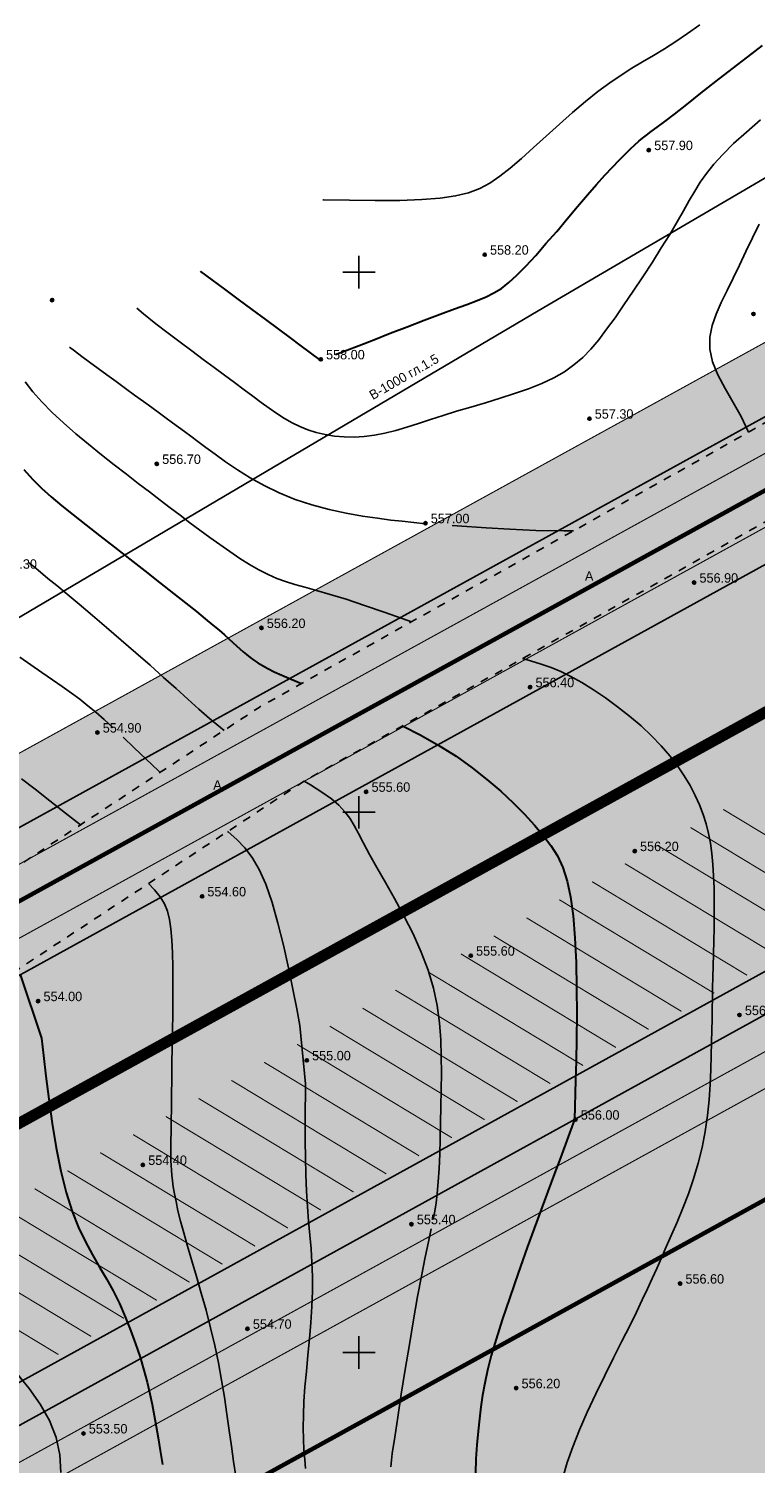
# Model space of a CAD drawing. Extents: x 0 to 370488, y 0 to 4202825.
# Tile 162 of 256: x 360119 to 360187, y 4200790 to 4200923. Entities that reach past the tile are written whole.
import ezdxf

# ---------------------------------------------------------------- set-up
doc = ezdxf.new("R2010")
doc.units = 0
doc.header["$LTSCALE"] = 0.5
doc.header["$MEASUREMENT"] = 0
doc.header["$PDMODE"] = 32
doc.header["$PDSIZE"] = 0.3
for name, pattern in [('CONTI', [0]), ('GOST2.303 6', [12, 8, -1.5, 1, -1.5]), ('STRIH_1', [3, 2, -1]), ('Д_ТРОТ_ТРУБА', [3, 1.5, -1.5]), ('ДОРОГИ_СТРОЯЩ', [9, 8, -1])]:
    doc.linetypes.add(name, pattern=pattern)
for name, color, linetype in [('(004) Точки рельефа', 7, 'Continuous'), ('(014) Водопровод', 5, 'ИК_Водопровод -------в--------'), ('(025) Дорога', 7, 'Continuous'), ('GORIZDEFAULT', 32, 'CONTI'), ('PI_TTDEFAULT', 5, 'CONTI'), ('SETKR', 2, 'CONTI'), ('Штрих Стекло', 7, 'Continuous')]:
    doc.layers.add(name, color=color, linetype=linetype)
doc.layers.add('(032) Горизонтали утолщенные', color=32, linetype='Continuous', lineweight=30)
doc.layers.add('.', color=7, linetype='Continuous', lineweight=15)
doc.styles.add('BM-431', font='txt')
doc.styles.add('D-431', font='txt')
doc.styles.get("Standard").update_dxf_attribs({"font": 'isocpeur.ttf'})
doc.linetypes.add('ИК_Водопровод -------в--------', pattern='A,9,-0.6,["В",Standard,S=1.2,R=0,X=0,Y=-0.6],-1.2', length=10.8)

# ---------------------------------------------------------------- blocks, each defined once
blk = doc.blocks.new('BL_333')
at = {"color": 0}
for p, q in [((0, -1.5), (0, 1.5)), ((-1.5, 0), (1.5, 0))]:
    blk.add_line(p, q, dxfattribs=at)

msp = doc.modelspace()

# ---------------------------------------------------------------- hatches: boundary and pattern name
at = {"layer": '.', "ltscale": 0.149071}
h = msp.add_hatch(color=256, dxfattribs=at)
h.dxf.hatch_style = 1
h.set_gradient(color1=(51, 204, 0), color2=(51, 204, 0), tint=1)
edge = h.paths.add_edge_path()
edge.add_line((360053.157, 4200798.874), (359943.476, 4200738.432))
edge.add_line((359943.476, 4200738.432), (359946.371, 4200733.177))
edge.add_line((359946.371, 4200733.177), (360052.603, 4200791.717))
edge.add_line((360052.603, 4200791.717), (360055.869, 4200786.666))
edge.add_line((360055.869, 4200786.666), (360063.771, 4200791.021))
edge.add_line((360063.771, 4200791.021), (360059.769, 4200797.209))
edge.add_arc((360055.571, 4200794.495), 5, 32.88524, 118.85775)
h.paths.add_polyline_path([(360862.962, 4201258.832), (360860.066, 4201264.087), (359934.788, 4200754.196), (359937.684, 4200748.941)])
h = msp.add_hatch(color=256, dxfattribs=at)
h.dxf.hatch_style = 1
h.set_gradient(color1=(51, 204, 0), color2=(51, 204, 0), tint=1)
edge = h.paths.add_edge_path()
edge.add_line((360065.42, 4200799.521), (360069.039, 4200793.924))
edge.add_line((360069.039, 4200793.924), (360227.339, 4200881.158))
edge.add_line((360227.339, 4200881.158), (360251.552, 4200866.527))
edge.add_line((360251.552, 4200866.527), (360578.269, 4201046.571))
edge.add_line((360578.269, 4201046.571), (360578.833, 4201074.855))
edge.add_line((360578.833, 4201074.855), (360734.688, 4201160.742))
edge.add_line((360734.688, 4201160.742), (360730.093, 4201166.959))
edge.add_arc((360726.073, 4201163.987), 5, 36.46852, 118.85775)
edge.add_line((360723.659, 4201168.366), (360067.205, 4200806.615))
edge.add_arc((360069.618, 4200802.236), 5, 118.85775, 212.88524)
edge = h.paths.add_edge_path()
edge.add_line((360550.485, 4200662.177), (360631.937, 4200707.063))
edge.add_arc((360629.523, 4200711.442), 5, 298.85775, 388.85552)
edge.add_line((360633.903, 4200713.855), (360562.949, 4200842.611))
edge.add_line((360562.949, 4200842.611), (360555.067, 4200838.268))
edge.add_line((360555.067, 4200838.268), (360624.09, 4200713.014))
edge.add_line((360624.09, 4200713.014), (360549.645, 4200671.99))
edge.add_line((360549.645, 4200671.99), (360400.872, 4200941.962))
edge.add_line((360400.872, 4200941.962), (360397.369, 4200940.032))
edge.add_arc((360399.782, 4200935.652), 5, 118.85775, 208.85901)
edge.add_line((360395.403, 4200933.239), (360543.693, 4200664.143))
edge.add_arc((360548.072, 4200666.557), 5, 208.85775, 298.85775)
edge = h.paths.add_edge_path(flags=17)
edge.add_line((360478.82, 4200984.917), (360475.317, 4200982.986))
edge.add_line((360475.317, 4200982.986), (360481.376, 4200971.992))
edge.add_line((360481.376, 4200971.992), (360485.011, 4200965.395))
edge.add_line((360485.011, 4200965.395), (360485.751, 4200964.052))
edge.add_line((360485.751, 4200964.052), (360552.162, 4200843.538))
edge.add_line((360552.162, 4200843.538), (360560.045, 4200847.881))
edge.add_line((360560.045, 4200847.881), (360485.612, 4200982.951))
edge.add_arc((360481.233, 4200980.538), 5, 28.85775, 118.85802)
at = {"layer": '.', "linetype": 'Continuous', "transparency": 33554544}
h = msp.add_hatch(color=5, dxfattribs=at)
h.dxf.hatch_style = 1
h.set_gradient(color1=(255, 190, 168), color2=(255, 182, 158), one_color=1, tint=0.81)
h.paths.add_polyline_path([(360410.93, 4200568.146), (360483.144, 4200437.101), (360396.781, 4200389.509), (360283.729, 4200498.05)])
h.paths.add_polyline_path([(360410.93, 4200568.146), (360523.035, 4200629.923), (360595.249, 4200498.879), (360483.144, 4200437.101)])
h.paths.add_polyline_path([(360610.537, 4200507.303), (360707.887, 4200560.95), (360780.102, 4200429.905), (360682.751, 4200376.259)])
h.paths.add_polyline_path([(360523.035, 4200629.923), (360595.249, 4200498.879), (360707.887, 4200560.95), (360635.673, 4200691.995)])
h.paths.add_polyline_path([(360514.475, 4200454.367), (360610.537, 4200507.303), (360682.751, 4200376.259), (360587.16, 4200323.581), (360573.959, 4200346.423), (360572.21, 4200349.597)])
h.paths.add_polyline_path([(360396.781, 4200389.509), (360514.475, 4200454.367), (360558.05, 4200375.292), (360464.998, 4200324.014)])
h.paths.add_polyline_path([(360313.533, 4200712.716), (360385.747, 4200581.672), (360528.625, 4200660.407), (360456.411, 4200791.452)])
h.paths.add_polyline_path([(360313.533, 4200712.716), (360385.747, 4200581.672), (360265.595, 4200515.46), (360250.316, 4200530.13), (360179.882, 4200639.066)])
h.paths.add_polyline_path([(360241.318, 4200843.761), (360313.533, 4200712.716), (360456.411, 4200791.452), (360384.196, 4200922.496)])
h.paths.add_polyline_path([(360098.44, 4200765.026), (360241.318, 4200843.761), (360313.533, 4200712.716), (360179.882, 4200639.066)])
h.paths.add_polyline_path([(360698.638, 4200924.935), (360572.895, 4200855.642), (360500.68, 4200986.687), (360626.423, 4201055.98)])
h.paths.add_polyline_path([(360698.638, 4200924.935), (360626.423, 4201055.98), (360750.422, 4201124.312), (360840.147, 4201002.917)])
h.paths.add_polyline_path([(360698.638, 4200924.935), (360840.147, 4201002.917), (360929.872, 4200881.521), (360770.852, 4200793.891)])
h.paths.add_polyline_path([(360572.895, 4200855.642), (360698.638, 4200924.935), (360770.852, 4200793.891), (360645.109, 4200724.598)])
h.paths.add_polyline_path([(360872.618, 4200651.728), (361033.988, 4200740.654), (360944.264, 4200862.049), (360800.403, 4200782.772)])
h.paths.add_polyline_path([(360872.618, 4200651.728), (360944.832, 4200520.683), (361123.713, 4200619.259), (361033.988, 4200740.654)])
h.paths.add_polyline_path([(360872.618, 4200651.728), (360944.832, 4200520.683), (360801.122, 4200441.489), (360728.907, 4200572.533)])
h.paths.add_polyline_path([(360656.693, 4200703.578), (360800.403, 4200782.772), (360872.618, 4200651.728), (360728.907, 4200572.533)])
at = {"layer": '.', "ltscale": 0.149071}
h = msp.add_hatch(color=256, dxfattribs=at)
h.dxf.hatch_style = 1
h.set_gradient(color1=(51, 204, 0), color2=(51, 204, 0), tint=1)
edge = h.paths.add_edge_path()
edge.add_arc((360092.751, 4200766.458), 5, 118.85775, 201.26801)
edge.add_line((360088.092, 4200764.644), (360090.539, 4200760.671))
edge.add_line((360090.539, 4200760.671), (360384.196, 4200922.496))
edge.add_line((360384.196, 4200922.496), (360379.852, 4200930.379))
edge.add_line((360379.852, 4200930.379), (360090.338, 4200770.837))
h = msp.add_hatch(color=256, dxfattribs=at)
h.dxf.hatch_style = 1
h.set_gradient(color1=(51, 204, 0), color2=(51, 204, 0), tint=1)
edge = h.paths.add_edge_path()
edge.add_line((360072.304, 4200788.873), (360079.844, 4200777.212))
edge.add_arc((360084.042, 4200779.927), 5, 212.88524, 298.85775)
edge.add_line((360086.456, 4200775.548), (360245.484, 4200863.184))
edge.add_line((360245.484, 4200863.184), (360229.672, 4200872.738))
edge.add_arc((360227.086, 4200868.459), 5, 58.85775, 118.85775)
edge.add_line((360224.673, 4200872.838), (360216.582, 4200868.38))
edge.add_arc((360218.03, 4200865.752), 3, 118.85775, 238.85775)
edge.add_line((360216.478, 4200863.184), (360226.856, 4200856.914))
edge.add_line((360226.856, 4200856.914), (360091.34, 4200782.236))
edge.add_line((360091.34, 4200782.236), (360078.986, 4200789.7))
edge.add_arc((360076.4, 4200785.421), 5, 58.85775, 118.85775)
edge.add_line((360073.987, 4200789.8), (360072.304, 4200788.873))
at = {"layer": 'Штрих Стекло', "linetype": 'Continuous'}
h = msp.add_hatch(color=5, dxfattribs=at)
h.dxf.hatch_style = 1
h.set_gradient(color1=(173, 173, 173), color2=(166, 166, 166), one_color=1, tint=0.65)
h.paths.add_polyline_path([(359937.684, 4200748.941), (359943.476, 4200738.432), (360868.753, 4201248.322), (360862.962, 4201258.832)])
h = msp.add_hatch(color=5, dxfattribs=at)
h.dxf.hatch_style = 1
h.set_gradient(color1=(173, 173, 173), color2=(166, 166, 166), one_color=1, tint=0.65)
edge = h.paths.add_edge_path()
edge.add_line((360067.205, 4200806.615), (360049.645, 4200796.938))
edge.add_arc((360052.059, 4200792.559), 5, 32.88524, 118.85775, ccw=False)
edge.add_line((360056.257, 4200795.274), (360060.259, 4200789.085))
edge.add_line((360060.259, 4200789.085), (360069.039, 4200793.924))
edge.add_line((360069.039, 4200793.924), (360065.267, 4200799.758))
edge.add_arc((360069.63, 4200802.227), 5.014, 118.92591, 209.50369, ccw=False)
edge = h.paths.add_edge_path()
edge.add_line((360236.317, 4200517.23), (360498.797, 4200265.225))
edge.add_arc((360509.185, 4200276.045), 15, 226.16627, 298.85775)
edge.add_line((360516.425, 4200262.908), (361136.886, 4200604.824))
edge.add_arc((361129.646, 4200617.961), 15, 298.85775, 396.46852)
edge.add_line((361141.709, 4200626.877), (360736.189, 4201168.806))
edge.add_arc((360740.21, 4201171.777), 5, 118.85775, 216.46852, ccw=False)
edge.add_line((360737.797, 4201176.157), (360731.547, 4201172.713))
edge.add_line((360731.547, 4201172.713), (361139.296, 4200625.094))
edge.add_arc((361129.646, 4200617.961), 12, -61.14225, 36.46852, ccw=False)
edge.add_line((361135.438, 4200607.451), (360507.891, 4200266.197))
edge.add_line((360507.891, 4200266.197), (360237.512, 4200520.465))
edge.add_line((360237.512, 4200520.465), (360062.893, 4200790.537))
edge.add_line((360062.893, 4200790.537), (360060.259, 4200789.085))
edge.add_line((360060.259, 4200789.085), (360234.992, 4200518.836))
edge.add_arc((360242.55, 4200523.723), 9, 212.88524, 226.16627)
edge = h.paths.add_edge_path(flags=16)
edge.add_line((360274.624, 4200503.308), (360634.832, 4200701.808))
edge.add_arc((360637.246, 4200697.429), 5, 28.85775, 118.85775, ccw=False)
edge.add_line((360641.625, 4200699.842), (360789.915, 4200430.746))
edge.add_arc((360785.536, 4200428.333), 5, -61.14225, 28.85775, ccw=False)
edge.add_line((360787.949, 4200423.954), (360511.598, 4200271.666))
edge.add_arc((360509.185, 4200276.045), 5, 226.82384, 298.85775, ccw=False)
edge.add_line((360505.764, 4200272.399), (360273.569, 4200495.328))
edge.add_arc((360277.037, 4200498.929), 5, 118.85775, 226.07521, ccw=False)
h.paths.add_polyline_path([(360274.624, 4200503.308), (360631.329, 4200699.877), (360780.102, 4200429.905), (360509.832, 4200280.969)], flags=0)
edge = h.paths.add_edge_path(flags=16)
edge.add_line((360648.845, 4200709.53), (360942.986, 4200871.621))
edge.add_arc((360945.4, 4200867.242), 5, 36.46852, 118.85775, ccw=False)
edge.add_line((360949.42, 4200870.214), (361133.667, 4200620.933))
edge.add_arc((361129.646, 4200617.961), 5, -61.14225, 36.46852, ccw=False)
edge.add_line((361132.059, 4200613.582), (360801.962, 4200431.676))
edge.add_arc((360799.549, 4200436.055), 5, 208.85775, 298.85775, ccw=False)
edge.add_line((360795.17, 4200433.642), (360646.88, 4200702.738))
edge.add_arc((360651.259, 4200705.151), 5, 118.85775, 208.85775, ccw=False)
h.paths.add_polyline_path([(360652.349, 4200711.46), (360938.867, 4200869.351), (361123.713, 4200619.259), (360801.122, 4200441.489)], flags=0)
edge = h.paths.add_edge_path(flags=17)
edge.add_line((361139.296, 4200625.094), (360731.547, 4201172.713))
edge.add_line((360731.547, 4201172.713), (360723.659, 4201168.366))
edge.add_arc((360726.073, 4201163.987), 5, 36.46852, 118.85775, ccw=False)
edge.add_line((360730.093, 4201166.959), (360939.826, 4200883.196))
edge.add_arc((360935.805, 4200880.224), 5, -61.14225, 36.46852, ccw=False)
edge.add_line((360938.218, 4200875.845), (360645.95, 4200714.785))
edge.add_arc((360643.536, 4200719.164), 5, 208.85775, 298.85775, ccw=False)
edge.add_line((360639.157, 4200716.751), (360490.867, 4200985.847))
edge.add_arc((360495.246, 4200988.26), 5, 118.85775, 208.85775, ccw=False)
edge.add_line((360492.833, 4200992.639), (360478.82, 4200984.917))
edge.add_arc((360481.233, 4200980.538), 5, 28.85775, 118.85775, ccw=False)
edge.add_line((360485.612, 4200982.951), (360633.903, 4200713.855))
edge.add_arc((360629.523, 4200711.442), 5, -61.14225, 28.85552, ccw=False)
edge.add_line((360631.937, 4200707.063), (360550.485, 4200662.177))
edge.add_arc((360548.072, 4200666.557), 5, 208.85775, 298.85775, ccw=False)
edge.add_line((360543.693, 4200664.143), (360395.403, 4200933.239))
edge.add_arc((360399.782, 4200935.652), 5, 118.85775, 208.85775, ccw=False)
edge.add_line((360397.369, 4200940.032), (360749.145, 4201133.884))
edge.add_arc((360751.558, 4201129.505), 5, 36.46852, 118.85775, ccw=False)
edge.add_line((360755.579, 4201132.477), (360745.985, 4201145.458))
edge.add_arc((360741.964, 4201142.486), 5, -61.14225, 36.46852, ccw=False)
edge.add_line((360744.377, 4201138.107), (360086.378, 4200775.506))
edge.add_arc((360084.042, 4200779.927), 5, 212.88524, 297.85041, ccw=False)
edge.add_line((360079.844, 4200777.212), (360088.552, 4200763.743))
edge.add_arc((360092.751, 4200766.458), 5, 118.85775, 212.88524, ccw=False)
edge.add_line((360090.338, 4200770.837), (360383.356, 4200932.309))
edge.add_arc((360385.769, 4200927.93), 5, 28.85775, 118.85775, ccw=False)
edge.add_line((360390.148, 4200930.343), (360538.438, 4200661.248))
edge.add_arc((360534.059, 4200658.834), 5, -61.14225, 28.85775, ccw=False)
edge.add_line((360536.472, 4200654.455), (360267.361, 4200506.157))
edge.add_arc((360264.948, 4200510.536), 5, 226.16627, 298.85775, ccw=False)
edge.add_line((360261.485, 4200506.929), (360243.327, 4200524.363))
edge.add_line((360243.327, 4200524.363), (360069.039, 4200793.924))
edge.add_line((360069.039, 4200793.924), (360062.893, 4200790.537))
edge.add_line((360062.893, 4200790.537), (360237.512, 4200520.465))
edge.add_line((360237.512, 4200520.465), (360507.891, 4200266.197))
edge.add_line((360507.891, 4200266.197), (361135.438, 4200607.451))
edge.add_arc((361129.646, 4200617.961), 12, 298.85775, 396.46852)
h = msp.add_hatch(color=5, dxfattribs=at)
h.dxf.hatch_style = 1
h.set_gradient(color1=(173, 173, 173), color2=(166, 166, 166), one_color=1, tint=0.65)
h.paths.add_polyline_path([(360069.039, 4200793.924), (360079.844, 4200777.212), (360086.456, 4200775.548), (360251.552, 4200866.527), (360227.339, 4200881.158)])

# ---------------------------------------------------------------- linework, layer by layer
at = {"layer": '(014) Водопровод', "elevation": 1.817, "flags": 128}
msp.add_lwpolyline([(359950.099, 4200775.952), (359978.946, 4200791.494), (360008.619, 4200807.482), (360029.096, 4200818.514), (360041.267, 4200825.071), (360070.408, 4200840.167), (360102.974, 4200858.827), (360166.599, 4200896.426), (360296.363, 4200972.483), (360388.585, 4201019.441), (360467.432, 4201064.151), (360558.05, 4201111.93), (360748.177, 4201205.15), (360877.583, 4201278.731), (360897.819, 4201292.401)], dxfattribs=at)
at = {"layer": '(025) Дорога', "linetype": 'Д_ТРОТ_ТРУБА', "flags": 128}
for points in [[(359950.774, 4200759.674), (360039.393, 4200802.607), (360068.131, 4200815.859), (360088.109, 4200826.114), (360107.649, 4200837.921), (360140.762, 4200859.717), (360175.037, 4200878.97), (360208.011, 4200897.644), (360269.115, 4200930.126), (360339.285, 4200967.955), (360367.33, 4200983.688), (360399.178, 4201001.389), (360435.847, 4201020.995), (360469.853, 4201037.679), (360521.215, 4201065.051), (360604.677, 4201110.684), (360643.587, 4201126.964), (360659.307, 4201134.027), (360687.236, 4201147.15), (360720.551, 4201164.525), (360747.849, 4201180.349), (360794.648, 4201206.536), (360847.362, 4201237.085), (360878.647, 4201257.008), (360902.723, 4201275.087), (360918.308, 4201287.231)], [(359953.995, 4200750.928), (360042.859, 4200795.395), (360071.634, 4200808.665), (360092.009, 4200819.124), (360111.919, 4200831.154), (360144.925, 4200852.88), (360178.967, 4200872.002), (360211.86, 4200890.63), (360272.891, 4200923.073), (360343.14, 4200960.945), (360371.23, 4200976.703), (360403.007, 4200994.365), (360439.496, 4201013.875), (360473.497, 4201030.556), (360525.015, 4201058.011), (360608.149, 4201103.465), (360646.675, 4201119.584), (360662.647, 4201126.758), (360690.789, 4201139.98), (360724.408, 4201157.515), (360751.808, 4201173.397), (360798.607, 4201199.584), (360851.518, 4201230.247), (360883.204, 4201250.426), (360907.583, 4201268.733), (360923.225, 4201280.92)]]:
    msp.add_lwpolyline(points, dxfattribs=at)
at = {"layer": '(032) Горизонтали утолщенные', "color": 32}
for points in [[(360147.84, 4200892.37, 558), (360148.87, 4200892.77, 558), (360150.02, 4200893.22, 558), (360151.39, 4200893.75, 558), (360152.89, 4200894.34, 558), (360154.47, 4200894.94, 558), (360156.04, 4200895.55, 558), (360157.53, 4200896.11, 558), (360158.86, 4200896.61, 558), (360159.99, 4200897.02, 558), (360160.94, 4200897.37, 558), (360161.76, 4200897.71, 558), (360162.49, 4200898.08, 558), (360163.18, 4200898.5, 558), (360163.87, 4200899.04, 558), (360164.62, 4200899.71, 558), (360165.45, 4200900.56, 558), (360166.36, 4200901.55, 558), (360167.31, 4200902.64, 558), (360168.3, 4200903.78, 558), (360169.28, 4200904.95, 558), (360170.23, 4200906.08, 558), (360171.14, 4200907.15, 558), (360171.98, 4200908.11, 558), (360172.75, 4200908.97, 558), (360173.45, 4200909.72, 558), (360174.07, 4200910.37, 558), (360174.63, 4200910.94, 558), (360175.12, 4200911.41, 558), (360175.54, 4200911.8, 558), (360175.91, 4200912.12, 558), (360176.25, 4200912.4, 558), (360176.61, 4200912.68, 558), (360177.05, 4200913.01, 558), (360177.59, 4200913.41, 558), (360178.29, 4200913.95, 558), (360179.2, 4200914.64, 558), (360180.33, 4200915.53, 558), (360181.64, 4200916.57, 558), (360183.06, 4200917.69, 558), (360184.52, 4200918.83, 558), (360185.97, 4200919.95, 558), (360187.33, 4200920.97, 558)], [(360135.317, 4200900.095, 558), (360135.35, 4200900.07, 558), (360136.39, 4200899.3, 558), (360137.56, 4200898.44, 558), (360138.81, 4200897.51, 558), (360140.09, 4200896.55, 558), (360141.36, 4200895.61, 558), (360142.56, 4200894.72, 558), (360143.64, 4200893.92, 558), (360144.55, 4200893.25, 558), (360146.45, 4200891.83, 558), (360146.47, 4200891.84, 558)], [(360118.99, 4200881.74, 556), (360119.79, 4200880.84, 556), (360120.63, 4200880.01, 556), (360121.53, 4200879.2, 556), (360122.5, 4200878.38, 556), (360123.56, 4200877.53, 556), (360124.73, 4200876.61, 556), (360126.02, 4200875.61, 556), (360127.39, 4200874.54, 556), (360128.8, 4200873.44, 556), (360130.2, 4200872.34, 556), (360131.56, 4200871.27, 556), (360132.84, 4200870.27, 556), (360133.98, 4200869.36, 556), (360134.96, 4200868.58, 556), (360135.78, 4200867.91, 556), (360136.48, 4200867.33, 556), (360137.06, 4200866.85, 556), (360137.55, 4200866.43, 556), (360137.97, 4200866.06, 556), (360138.34, 4200865.73, 556), (360138.67, 4200865.42, 556), (360138.99, 4200865.13, 556), (360139.3, 4200864.86, 556), (360139.6, 4200864.6, 556), (360139.93, 4200864.34, 556), (360140.27, 4200864.09, 556), (360140.65, 4200863.84, 556), (360141.08, 4200863.58, 556), (360141.58, 4200863.31, 556), (360142.17, 4200863.01, 556), (360142.88, 4200862.69, 556), (360143.72, 4200862.32, 556), (360144.679, 4200861.917, 556)], [(360154.04, 4200858, 556), (360155.72, 4200857.15, 556), (360157.41, 4200856.2, 556), (360159, 4200855.19, 556), (360160.48, 4200854.13, 556), (360161.85, 4200853.05, 556), (360163.12, 4200851.95, 556), (360164.28, 4200850.87, 556), (360165.32, 4200849.82, 556), (360166.25, 4200848.82, 556), (360167.06, 4200847.87, 556), (360167.76, 4200846.94, 556), (360168.36, 4200845.96, 556), (360168.86, 4200844.88, 556), (360169.27, 4200843.63, 556), (360169.58, 4200842.17, 556), (360169.82, 4200840.43, 556), (360169.99, 4200838.38, 556), (360170.09, 4200836.1, 556), (360170.14, 4200833.71, 556), (360170.15, 4200831.32, 556), (360170.13, 4200829.03, 556), (360170.09, 4200826.96, 556), (360170.05, 4200825.22, 556), (360169.94, 4200821.58, 556), (360168.65, 4200818.03, 556), (360168.01, 4200816.33, 556), (360167.26, 4200814.31, 556), (360166.44, 4200812.07, 556), (360165.58, 4200809.71, 556), (360164.74, 4200807.35, 556), (360163.95, 4200805.09, 556), (360163.25, 4200803.03, 556), (360162.69, 4200801.24, 556), (360162.25, 4200799.71, 556), (360161.9, 4200798.37, 556), (360161.64, 4200797.17, 556), (360161.45, 4200796.06, 556), (360161.29, 4200794.98, 556), (360161.15, 4200793.87, 556), (360161.03, 4200792.7, 556), (360160.91, 4200791.46, 556), (360160.83, 4200790.16, 556), (360160.8, 4200788.83, 556)], [(360118.65, 4200834.99, 554), (360120.64, 4200829.1, 554), (360120.82, 4200827.49, 554), (360121.04, 4200825.57, 554), (360121.31, 4200823.45, 554), (360121.63, 4200821.21, 554), (360122, 4200818.95, 554), (360122.43, 4200816.79, 554), (360122.92, 4200814.8, 554), (360123.47, 4200813.06, 554), (360124.07, 4200811.56, 554), (360124.7, 4200810.23, 554), (360125.34, 4200809.03, 554), (360126, 4200807.91, 554), (360126.64, 4200806.82, 554), (360127.26, 4200805.71, 554), (360127.84, 4200804.54, 554), (360128.38, 4200803.31, 554), (360128.88, 4200802.06, 554), (360129.34, 4200800.81, 554), (360129.75, 4200799.57, 554), (360130.1, 4200798.37, 554), (360130.41, 4200797.24, 554), (360130.66, 4200796.18, 554), (360130.88, 4200795.17, 554), (360131.07, 4200794.18, 554), (360131.24, 4200793.16, 554), (360131.42, 4200792.09, 554), (360131.6, 4200790.93, 554), (360131.82, 4200789.64, 554)]]:
    msp.add_polyline3d(points, dxfattribs=at)
at = {"ltscale": 0.149071, "const_width": 0.1}
for points in [[(359934.788, 4200754.196), (360860.066, 4201264.087)], [(359937.684, 4200748.941), (360862.962, 4201258.832)], [(360069.039, 4200793.924), (360747.942, 4201168.046)], [(360076.941, 4200798.278), (360365.132, 4200957.091)], [(360091.34, 4200782.236), (360226.856, 4200856.914)]]:
    msp.add_lwpolyline(points, dxfattribs=at)
at = {"ltscale": 0.149071}
for points in [[(359937.684, 4200748.941), (359943.476, 4200738.432), (360868.753, 4201248.322), (360862.962, 4201258.832)], [(360098.44, 4200765.026), (360250.316, 4200530.13), (360265.595, 4200515.46), (360528.625, 4200660.407), (360384.196, 4200922.496)]]:
    msp.add_lwpolyline(points, close=True, dxfattribs=at)
at = {"color": 7, "linetype": 'STRIH_1', "ltscale": 2, "true_color": 0xffffff, "const_width": 0.1}
for points in [[(359939.132, 4200746.314), (360864.41, 4201256.205)], [(359942.028, 4200741.059), (360867.306, 4201250.95)], [(360088.537, 4200773.269), (360746.752, 4201135.991)]]:
    msp.add_lwpolyline(points, dxfattribs=at)
at = {"color": 7, "ltscale": 0.149071, "true_color": 0xffffff, "const_width": 0.4}
msp.add_lwpolyline([(359940.58, 4200743.686), (360865.858, 4201253.577)], dxfattribs=at)
at = {"color": 1, "ltscale": 0.149071, "const_width": 0.4}
msp.add_lwpolyline([(359968.331, 4200693.327), (360893.609, 4201203.218)], dxfattribs=at)
at = {"color": 1, "linetype": 'GOST2.303 6', "lineweight": 30, "const_width": 1.035}
msp.add_lwpolyline([(360055.869, 4200786.666), (360747.942, 4201168.046), (361159.312, 4200611.473), (360505.949, 4200251.426), (360231.678, 4200514.752)], close=True, dxfattribs=at)
at = {"ltscale": 0.149071, "const_width": 0.1}
for points in [[(360069.039, 4200793.924), (360065.42, 4200799.521, -0.434955), (360067.205, 4200806.615), (360723.659, 4201168.366)], [(360393.305, 4200924.614), (360390.148, 4200930.343, 0.4142136), (360383.356, 4200932.309), (360090.338, 4200770.837, 0.434955), (360088.552, 4200763.743), (360092.631, 4200757.434)], [(360072.304, 4200788.873), (360079.844, 4200777.212, 0.3937719), (360086.456, 4200775.548), (360245.484, 4200863.184)]]:
    msp.add_lwpolyline(points, format="xyb", dxfattribs=at)
at = {"linetype": 'Continuous'}
msp.add_lwpolyline([(360072.304, 4200788.873), (360079.844, 4200777.212, 0.3937719), (360086.456, 4200775.548), (360245.484, 4200863.184), (360229.672, 4200872.738, 0.2679492), (360224.673, 4200872.838), (360216.582, 4200868.38, 0.5773503), (360216.478, 4200863.184), (360226.856, 4200856.914), (360091.34, 4200782.236), (360078.986, 4200789.7, 0.2679492), (360073.987, 4200789.8)], format="xyb", close=True, dxfattribs=at)
at = {"color": 2, "linetype": 'Continuous', "const_width": 0.1}
for points in [[(360183.714, 4200850.267), (360198.045, 4200841.608)], [(360180.681, 4200848.595), (360195.011, 4200839.936)], [(360177.647, 4200846.923), (360191.977, 4200838.264)], [(360174.613, 4200845.252), (360188.943, 4200836.593)], [(360171.579, 4200843.58), (360185.909, 4200834.921)], [(360168.545, 4200841.908), (360182.875, 4200833.249)], [(360165.511, 4200840.236), (360179.841, 4200831.577)], [(360162.477, 4200838.564), (360176.807, 4200829.905)], [(360159.443, 4200836.892), (360173.773, 4200828.233)], [(360156.409, 4200835.22), (360170.739, 4200826.561)], [(360153.375, 4200833.548), (360167.705, 4200824.889)], [(360150.341, 4200831.876), (360164.671, 4200823.217)], [(360147.307, 4200830.204), (360161.638, 4200821.545)], [(360144.273, 4200828.533), (360158.604, 4200819.874)], [(360141.239, 4200826.861), (360155.57, 4200818.202)], [(360138.205, 4200825.189), (360152.536, 4200816.53)], [(360135.172, 4200823.517), (360149.502, 4200814.858)], [(360132.138, 4200821.845), (360146.468, 4200813.186)], [(360129.104, 4200820.173), (360143.434, 4200811.514)], [(360126.07, 4200818.501), (360140.4, 4200809.842)], [(360123.036, 4200816.829), (360137.366, 4200808.17)], [(360120.002, 4200815.157), (360134.332, 4200806.498)], [(360116.968, 4200813.485), (360131.298, 4200804.826)], [(360113.934, 4200811.814), (360128.264, 4200803.155)], [(360110.9, 4200810.142), (360125.23, 4200801.483)], [(360107.866, 4200808.47), (360122.196, 4200799.811)]]:
    msp.add_lwpolyline(points, dxfattribs=at)
at = {"layer": 'GORIZDEFAULT', "color": 32}
for points in [[(360146.674, 4200906.711, 558.5), (360146.71, 4200906.71, 558.5), (360149.12, 4200906.66, 558.5), (360151.52, 4200906.64, 558.5), (360153.79, 4200906.65, 558.5), (360155.82, 4200906.72, 558.5), (360157.53, 4200906.85, 558.5), (360158.95, 4200907.06, 558.5), (360160.14, 4200907.36, 558.5), (360161.18, 4200907.75, 558.5), (360162.12, 4200908.25, 558.5), (360163.04, 4200908.88, 558.5), (360164, 4200909.64, 558.5), (360165.04, 4200910.53, 558.5), (360166.16, 4200911.53, 558.5), (360167.34, 4200912.6, 558.5), (360168.55, 4200913.69, 558.5), (360169.76, 4200914.77, 558.5), (360170.96, 4200915.79, 558.5), (360172.11, 4200916.73, 558.5), (360173.21, 4200917.54, 558.5), (360174.25, 4200918.24, 558.5), (360175.26, 4200918.88, 558.5), (360176.25, 4200919.48, 558.5), (360177.25, 4200920.07, 558.5), (360178.26, 4200920.69, 558.5), (360179.31, 4200921.36, 558.5), (360180.41, 4200922.11, 558.5), (360181.54, 4200922.91, 558.5)], [(360129.459, 4200896.683, 557.5), (360130.08, 4200896.13, 557.5), (360131.21, 4200895.22, 557.5), (360132.34, 4200894.35, 557.5), (360133.46, 4200893.52, 557.5), (360134.54, 4200892.71, 557.5), (360135.59, 4200891.93, 557.5), (360136.6, 4200891.18, 557.5), (360137.57, 4200890.46, 557.5), (360138.49, 4200889.78, 557.5), (360139.37, 4200889.12, 557.5), (360140.19, 4200888.51, 557.5), (360140.97, 4200887.93, 557.5), (360141.7, 4200887.4, 557.5), (360142.41, 4200886.91, 557.5), (360143.11, 4200886.46, 557.5), (360143.82, 4200886.06, 557.5), (360144.53, 4200885.7, 557.5), (360145.28, 4200885.4, 557.5), (360146.06, 4200885.15, 557.5), (360146.88, 4200884.96, 557.5), (360147.74, 4200884.83, 557.5), (360148.63, 4200884.75, 557.5), (360149.55, 4200884.74, 557.5), (360150.48, 4200884.79, 557.5), (360151.44, 4200884.91, 557.5), (360152.41, 4200885.1, 557.5), (360153.41, 4200885.35, 557.5), (360154.44, 4200885.65, 557.5), (360155.51, 4200885.98, 557.5), (360156.63, 4200886.35, 557.5), (360157.8, 4200886.73, 557.5), (360159.04, 4200887.13, 557.5), (360160.35, 4200887.52, 557.5), (360161.7, 4200887.92, 557.5), (360163.06, 4200888.33, 557.5), (360164.4, 4200888.76, 557.5), (360165.7, 4200889.21, 557.5), (360166.92, 4200889.7, 557.5), (360168.04, 4200890.22, 557.5), (360169.02, 4200890.79, 557.5), (360169.9, 4200891.42, 557.5), (360170.71, 4200892.11, 557.5), (360171.46, 4200892.88, 557.5), (360172.19, 4200893.74, 557.5), (360172.92, 4200894.71, 557.5), (360173.7, 4200895.78, 557.5), (360174.52, 4200896.97, 557.5), (360175.39, 4200898.25, 557.5), (360176.28, 4200899.58, 557.5), (360177.15, 4200900.92, 557.5), (360177.98, 4200902.24, 557.5), (360178.76, 4200903.5, 557.5), (360179.45, 4200904.66, 557.5), (360180.04, 4200905.69, 557.5), (360180.57, 4200906.63, 557.5), (360181.07, 4200907.49, 557.5), (360181.58, 4200908.32, 557.5), (360182.16, 4200909.14, 557.5), (360182.84, 4200909.99, 557.5), (360183.67, 4200910.9, 557.5), (360184.67, 4200911.9, 557.5), (360185.85, 4200912.97, 557.5), (360187.16, 4200914.09, 557.5)], [(360186.028, 4200885.194, 557), (360185.99, 4200885.32, 557), (360185.38, 4200886.63, 557), (360184.64, 4200887.94, 557), (360183.89, 4200889.23, 557), (360183.21, 4200890.49, 557), (360182.71, 4200891.71, 557), (360182.48, 4200892.87, 557), (360182.48, 4200893.97, 557), (360182.68, 4200895.05, 557), (360183.04, 4200896.12, 557), (360183.51, 4200897.2, 557), (360184.06, 4200898.3, 557), (360184.64, 4200899.45, 557), (360185.22, 4200900.65, 557), (360185.81, 4200901.9, 557), (360186.41, 4200903.17, 557), (360187.03, 4200904.44, 557)], [(360123.239, 4200893.059, 557), (360123.69, 4200892.71, 557), (360124.37, 4200892.2, 557), (360125.09, 4200891.66, 557), (360125.87, 4200891.09, 557), (360126.69, 4200890.49, 557), (360127.54, 4200889.87, 557), (360128.4, 4200889.24, 557), (360129.25, 4200888.63, 557), (360130.07, 4200888.03, 557), (360130.84, 4200887.47, 557), (360131.55, 4200886.96, 557), (360132.18, 4200886.5, 557), (360132.75, 4200886.07, 557), (360133.3, 4200885.66, 557), (360133.86, 4200885.25, 557), (360134.44, 4200884.81, 557), (360135.09, 4200884.33, 557), (360135.84, 4200883.77, 557), (360136.7, 4200883.14, 557), (360137.67, 4200882.44, 557), (360138.76, 4200881.7, 557), (360139.95, 4200880.96, 557), (360141.24, 4200880.24, 557), (360142.63, 4200879.56, 557), (360144.1, 4200878.96, 557), (360145.65, 4200878.45, 557), (360147.24, 4200878.03, 557), (360148.81, 4200877.7, 557), (360150.32, 4200877.43, 557), (360151.72, 4200877.22, 557), (360152.96, 4200877.06, 557), (360153.99, 4200876.94, 557), (360156.16, 4200876.7, 557)], [(360119.11, 4200889.84, 556.5), (360119.82, 4200888.93, 556.5), (360120.66, 4200887.99, 556.5), (360121.61, 4200887.02, 556.5), (360122.67, 4200886.04, 556.5), (360123.81, 4200885.05, 556.5), (360124.99, 4200884.07, 556.5), (360126.18, 4200883.1, 556.5), (360127.37, 4200882.17, 556.5), (360128.51, 4200881.29, 556.5), (360129.59, 4200880.45, 556.5), (360130.62, 4200879.66, 556.5), (360131.6, 4200878.91, 556.5), (360132.54, 4200878.19, 556.5), (360133.46, 4200877.5, 556.5), (360134.37, 4200876.81, 556.5), (360135.29, 4200876.13, 556.5), (360136.21, 4200875.45, 556.5), (360137.14, 4200874.78, 556.5), (360138.06, 4200874.13, 556.5), (360138.98, 4200873.51, 556.5), (360139.87, 4200872.95, 556.5), (360140.75, 4200872.44, 556.5), (360141.59, 4200872.01, 556.5), (360142.4, 4200871.66, 556.5), (360143.21, 4200871.37, 556.5), (360144.07, 4200871.1, 556.5), (360145.01, 4200870.84, 556.5), (360146.09, 4200870.54, 556.5), (360147.34, 4200870.17, 556.5), (360148.81, 4200869.72, 556.5), (360150.52, 4200869.16, 556.5), (360152.42, 4200868.51, 556.5), (360154.42, 4200867.8, 556.5), (360154.869, 4200867.641, 556.5)], [(360158.63, 4200876.54, 557), (360159.99, 4200876.45, 557), (360161.79, 4200876.33, 557), (360163.96, 4200876.2, 557), (360166.38, 4200876.1, 557), (360168.97, 4200876.05, 557), (360169.869, 4200876.067, 557)], [(360119.45, 4200873.11, 555.5), (360119.95, 4200872.71, 555.5), (360120.54, 4200872.23, 555.5), (360121.23, 4200871.66, 555.5), (360122.05, 4200870.99, 555.5), (360123.01, 4200870.19, 555.5), (360124.11, 4200869.26, 555.5), (360125.34, 4200868.22, 555.5), (360126.65, 4200867.11, 555.5), (360128, 4200865.95, 555.5), (360129.35, 4200864.77, 555.5), (360130.68, 4200863.61, 555.5), (360131.93, 4200862.49, 555.5), (360133.08, 4200861.45, 555.5), (360134.16, 4200860.47, 555.5), (360135.18, 4200859.55, 555.5), (360136.19, 4200858.68, 555.5), (360137.2, 4200857.84, 555.5), (360137.529, 4200857.589, 555.5)], [(360118.62, 4200864.35, 555), (360119.64, 4200863.64, 555), (360120.66, 4200862.95, 555), (360121.64, 4200862.27, 555), (360122.56, 4200861.64, 555), (360123.4, 4200861.03, 555), (360124.17, 4200860.46, 555), (360124.91, 4200859.87, 555), (360125.65, 4200859.26, 555), (360126.42, 4200858.59, 555), (360127.25, 4200857.83, 555)], [(360165.129, 4200864.229, 556.5), (360165.88, 4200864.01, 556.5), (360166.86, 4200863.71, 556.5), (360167.78, 4200863.4, 556.5), (360168.68, 4200863.03, 556.5), (360169.62, 4200862.58, 556.5), (360170.64, 4200862.02, 556.5), (360171.72, 4200861.35, 556.5), (360172.83, 4200860.6, 556.5), (360173.94, 4200859.78, 556.5), (360175.04, 4200858.91, 556.5), (360176.1, 4200858, 556.5), (360177.08, 4200857.08, 556.5), (360177.97, 4200856.15, 556.5), (360178.76, 4200855.22, 556.5), (360179.47, 4200854.3, 556.5), (360180.09, 4200853.38, 556.5), (360180.64, 4200852.47, 556.5), (360181.11, 4200851.57, 556.5), (360181.51, 4200850.69, 556.5), (360181.84, 4200849.81, 556.5), (360182.12, 4200848.94, 556.5), (360182.35, 4200848.05, 556.5), (360182.52, 4200847.14, 556.5), (360182.66, 4200846.18, 556.5), (360182.75, 4200845.18, 556.5), (360182.82, 4200844.11, 556.5), (360182.86, 4200842.97, 556.5), (360182.88, 4200841.77, 556.5), (360182.88, 4200840.54, 556.5), (360182.86, 4200839.3, 556.5), (360182.84, 4200838.08, 556.5), (360182.81, 4200836.89, 556.5), (360182.79, 4200835.77, 556.5), (360182.76, 4200834.73, 556.5), (360182.73, 4200833.74, 556.5), (360182.71, 4200832.78, 556.5), (360182.69, 4200831.83, 556.5), (360182.67, 4200830.85, 556.5), (360182.65, 4200829.82, 556.5), (360182.63, 4200828.71, 556.5), (360182.6, 4200827.5, 556.5), (360182.57, 4200826.2, 556.5), (360182.5, 4200824.82, 556.5), (360182.4, 4200823.39, 556.5), (360182.26, 4200821.93, 556.5), (360182.05, 4200820.45, 556.5), (360181.76, 4200818.97, 556.5), (360181.4, 4200817.51, 556.5), (360180.96, 4200816.07, 556.5), (360180.48, 4200814.68, 556.5), (360179.97, 4200813.35, 556.5), (360179.45, 4200812.07, 556.5), (360178.93, 4200810.88, 556.5), (360178.44, 4200809.77, 556.5), (360177.99, 4200808.75, 556.5), (360177.56, 4200807.78, 556.5), (360177.14, 4200806.84, 556.5), (360176.7, 4200805.88, 556.5), (360176.22, 4200804.86, 556.5), (360175.68, 4200803.74, 556.5), (360175.06, 4200802.48, 556.5), (360174.34, 4200801.06, 556.5), (360173.56, 4200799.5, 556.5), (360172.74, 4200797.86, 556.5), (360171.92, 4200796.17, 556.5), (360171.13, 4200794.48, 556.5), (360170.4, 4200792.83, 556.5), (360169.78, 4200791.27, 556.5), (360169.27, 4200789.83, 556.5), (360168.89, 4200788.52, 556.5)], [(360128.19, 4200856.95, 555), (360129.21, 4200855.98, 555), (360130.31, 4200854.93, 555), (360131.47, 4200853.83, 555), (360131.613, 4200853.695, 555)], [(360118.78, 4200853.09, 554.5), (360120.04, 4200852.13, 554.5), (360121.42, 4200851.07, 554.5), (360122.86, 4200849.93, 554.5), (360124.232, 4200848.836, 554.5)], [(360144.925, 4200852.88, 555.5), (360145.51, 4200852.53, 555.5), (360146.56, 4200851.87, 555.5), (360147.45, 4200851.24, 555.5), (360148.15, 4200850.65, 555.5), (360148.7, 4200850.06, 555.5), (360149.16, 4200849.45, 555.5), (360149.56, 4200848.79, 555.5), (360149.96, 4200848.03, 555.5), (360150.42, 4200847.15, 555.5), (360150.97, 4200846.11, 555.5), (360151.66, 4200844.89, 555.5), (360152.45, 4200843.51, 555.5), (360153.3, 4200842.01, 555.5), (360154.17, 4200840.41, 555.5), (360155.01, 4200838.75, 555.5), (360155.77, 4200837.07, 555.5), (360156.41, 4200835.38, 555.5), (360156.89, 4200833.73, 555.5), (360157.23, 4200832.11, 555.5), (360157.45, 4200830.52, 555.5), (360157.57, 4200828.94, 555.5), (360157.62, 4200827.39, 555.5), (360157.63, 4200825.84, 555.5), (360157.61, 4200824.3, 555.5), (360157.58, 4200822.76, 555.5), (360157.56, 4200821.25, 555.5), (360157.52, 4200819.77, 555.5), (360157.48, 4200818.36, 555.5), (360157.42, 4200817.03, 555.5), (360157.34, 4200815.81, 555.5), (360157.25, 4200814.71, 555.5), (360157.14, 4200813.86, 555.5), (360157.02, 4200813.08, 555.5), (360156.88, 4200812.31, 555.5)], [(360137.855, 4200848.226, 555), (360137.9, 4200848.19, 555), (360138.72, 4200847.48, 555), (360139.46, 4200846.71, 555), (360140.14, 4200845.81, 555), (360140.78, 4200844.71, 555), (360141.39, 4200843.34, 555), (360141.96, 4200841.66, 555), (360142.51, 4200839.74, 555), (360143.02, 4200837.7, 555), (360143.48, 4200835.62, 555), (360143.89, 4200833.62, 555), (360144.25, 4200831.8, 555), (360144.53, 4200830.26, 555), (360145.07, 4200824.86, 555), (360145.06, 4200823.81, 555), (360145.04, 4200822.54, 555), (360145.03, 4200821.12, 555), (360145.03, 4200819.6, 555), (360145.05, 4200818.03, 555), (360145.08, 4200816.46, 555), (360145.15, 4200814.94, 555), (360145.24, 4200813.51, 555), (360145.35, 4200812.16, 555), (360145.46, 4200810.87, 555), (360145.57, 4200809.6, 555), (360145.65, 4200808.33, 555), (360145.7, 4200807.03, 555), (360145.71, 4200805.68, 555), (360145.65, 4200804.25, 555), (360145.55, 4200802.77, 555), (360145.43, 4200801.26, 555), (360145.28, 4200799.74, 555), (360145.14, 4200798.25, 555), (360145.01, 4200796.81, 555), (360144.92, 4200795.45, 555), (360144.86, 4200794.19, 555), (360144.85, 4200793.03, 555), (360144.87, 4200791.96, 555), (360144.92, 4200790.98, 555), (360144.99, 4200790.08, 555), (360145.07, 4200789.27, 555)], [(360130.531, 4200843.405, 554.5), (360131.09, 4200842.83, 554.5), (360131.62, 4200842.17, 554.5), (360132.01, 4200841.52, 554.5), (360132.29, 4200840.84, 554.5), (360132.48, 4200840.08, 554.5), (360132.61, 4200839.21, 554.5), (360132.7, 4200838.17, 554.5), (360132.76, 4200836.99, 554.5), (360132.79, 4200835.7, 554.5), (360132.8, 4200834.3, 554.5), (360132.79, 4200832.84, 554.5), (360132.77, 4200831.33, 554.5), (360132.75, 4200829.79, 554.5), (360132.73, 4200828.25, 554.5), (360132.7, 4200826.74, 554.5), (360132.68, 4200825.28, 554.5), (360132.66, 4200823.89, 554.5), (360132.65, 4200822.61, 554.5), (360132.63, 4200821.45, 554.5), (360132.62, 4200820.43, 554.5), (360132.61, 4200819.59, 554.5), (360132.6, 4200818.88, 554.5), (360132.61, 4200818.29, 554.5), (360132.61, 4200817.78, 554.5), (360132.63, 4200817.32, 554.5), (360132.66, 4200816.87, 554.5), (360132.7, 4200816.41, 554.5), (360132.76, 4200815.9, 554.5), (360132.83, 4200815.33, 554.5), (360132.94, 4200814.69, 554.5), (360133.08, 4200813.96, 554.5), (360133.26, 4200813.12, 554.5), (360133.49, 4200812.16, 554.5), (360133.79, 4200811.07, 554.5), (360134.14, 4200809.84, 554.5), (360134.54, 4200808.49, 554.5), (360134.97, 4200807.03, 554.5), (360135.42, 4200805.5, 554.5), (360135.86, 4200803.91, 554.5), (360136.28, 4200802.28, 554.5), (360136.67, 4200800.65, 554.5), (360137.01, 4200799.03, 554.5), (360137.3, 4200797.43, 554.5), (360137.55, 4200795.85, 554.5), (360137.78, 4200794.3, 554.5), (360137.99, 4200792.79, 554.5), (360138.2, 4200791.33, 554.5), (360138.41, 4200789.91, 554.5), (360138.62, 4200788.54, 554.5)], [(360156.69, 4200811.43, 555.5), (360156.43, 4200810.25, 555.5), (360156.13, 4200808.83, 555.5), (360155.78, 4200807.06, 555.5), (360155.43, 4200805.17, 555.5), (360155.05, 4200803.03, 555.5), (360154.67, 4200800.74, 555.5), (360154.28, 4200798.41, 555.5), (360153.92, 4200796.13, 555.5), (360153.59, 4200794.02, 555.5), (360153.31, 4200792.17, 555.5), (360153.09, 4200790.65, 555.5), (360152.95, 4200789.41, 555.5)], [(360118.39, 4200798.02, 553.5), (360119.5, 4200796.66, 553.5), (360120.52, 4200795.22, 553.5), (360121.37, 4200793.7, 553.5), (360121.98, 4200792.14, 553.5), (360122.32, 4200790.53, 553.5), (360122.43, 4200788.9, 553.5)]]:
    msp.add_polyline3d(points, dxfattribs=at)
at = {"layer": 'PI_TTDEFAULT', "color": 5}
for p in [(360176.82, 4200911.3, 557.9), (360161.64, 4200901.62, 558.2), (360121.61, 4200897.42, 557.2), (360186.5, 4200896.13, 556.8), (360146.47, 4200891.93, 558), (360171.33, 4200886.44, 557.3), (360131.3, 4200882.25, 556.7), (360156.16, 4200876.76, 557), (360181.01, 4200871.27, 556.9), (360140.98, 4200867.07, 556.2), (360165.84, 4200861.59, 556.4), (360125.81, 4200857.39, 554.9), (360150.67, 4200851.9, 555.6), (360175.52, 4200846.41, 556.2), (360135.49, 4200842.22, 554.6), (360160.35, 4200836.73, 555.6), (360120.32, 4200832.53, 554), (360185.21, 4200831.24, 556.6), (360145.18, 4200827.04, 555), (360170.04, 4200821.56, 556), (360130.01, 4200817.36, 554.4), (360154.86, 4200811.87, 555.4), (360179.72, 4200806.38, 556.6), (360139.69, 4200802.19, 554.7), (360164.55, 4200796.7, 556.2), (360124.52, 4200792.5, 553.5)]:
    msp.add_point(p, dxfattribs=at)

# ---------------------------------------------------------------- block references
at = {"layer": 'SETKR', "color": 92}
for p in [(360150, 4200900), (360150, 4200850), (360150, 4200800)]:
    msp.add_blockref('BL_333', p, dxfattribs=at)

# ---------------------------------------------------------------- texts
at = {"layer": '(004) Точки рельефа', "style": 'D-431'}
for s, p in [('557.90', (360177.32, 4200911.3)), ('558.20', (360162.13, 4200901.62)), ('558.00', (360146.96, 4200891.93)), ('557.30', (360171.82, 4200886.44)), ('556.70', (360131.8, 4200882.25)), ('557.00', (360156.65, 4200876.76)), ('555.30', (360116.63, 4200872.55)), ('556.90', (360181.51, 4200871.26)), ('556.20', (360141.48, 4200867.06)), ('556.40', (360166.34, 4200861.58)), ('554.90', (360126.3, 4200857.38)), ('555.60', (360151.17, 4200851.9)), ('556.20', (360176.01, 4200846.41)), ('554.60', (360135.98, 4200842.22)), ('555.60', (360160.84, 4200836.73)), ('554.00', (360120.82, 4200832.52)), ('556.60', (360185.71, 4200831.23)), ('555.00', (360145.67, 4200827.04)), ('556.00', (360170.53, 4200821.55)), ('554.40', (360130.51, 4200817.36)), ('555.40', (360155.36, 4200811.87)), ('556.60', (360180.21, 4200806.37)), ('554.70', (360140.19, 4200802.19)), ('556.20', (360165.05, 4200796.69)), ('553.50', (360125.01, 4200792.5))]:
    msp.add_text(s, height=0.875, dxfattribs=at).set_placement(p)
at = {"layer": '(014) Водопровод', "color": 0, "linetype": 'Continuous', "style": 'BM-431'}
msp.add_text('В-1000 гл.1.5', height=0.875, rotation=29.89593, dxfattribs=at).set_placement((360151.283, 4200888.157))
at = {"layer": '(025) Дорога', "linetype": 'ДОРОГИ_СТРОЯЩ', "style": 'BM-431'}
for p in [(360170.914, 4200871.441, -555.023), (360136.524, 4200852.099, -555.023)]:
    msp.add_text('A', height=0.875, dxfattribs=at).set_placement(p)

doc.saveas('drawing.dxf')
